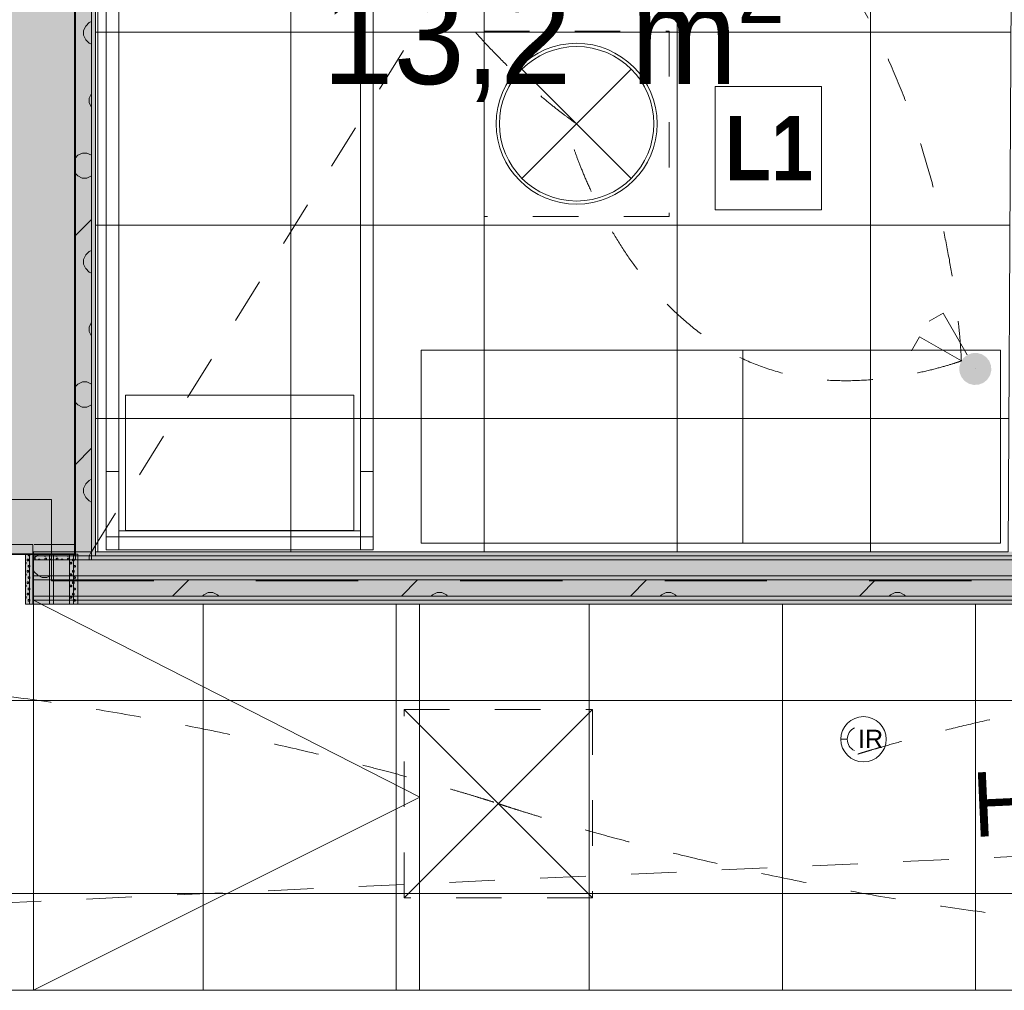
# Model space of a CAD drawing. Header units: millimetres. Extents: x -2932 to 42461, y -10716 to 17298.
# Tile 66 of 168: x 11829 to 14887, y 6520 to 9536. Entities that reach past the tile are written whole.
import ezdxf

# ---------------------------------------------------------------- set-up
doc = ezdxf.new("R2010")
doc.units = ezdxf.units.MM
doc.header["$MEASUREMENT"] = 0
for name, pattern in [('Dash', [635, 317.5, -317.5]), ('Dashed', [423.333333, 211.666667, -211.666667]), ('Small Dashed', [282.222222, 141.111111, -141.111111])]:
    doc.linetypes.add(name, pattern=pattern)
for name, color, linetype, lineweight in [('0_Pen_No__1', 7, 'Continuous', 13), ('_ hall_Pen_No__2', 8, 'Continuous', 15), ('_Tuletõkketsoon_Pen_No__20', 1, 'Continuous', 0), ('A-FLOR.IFC Model_Pen_No__2', 8, 'Continuous', 15), ('ARCHICAD Zone Stamps_Pen_No__1', 7, 'Continuous', 13), ('Common Edges_Pen_No__1', 7, 'Continuous', 13), ('Cut Pattern-1_Pen_No__2', 8, 'Continuous', 15), ('Cut Pattern-2_Pen_No__2', 8, 'Continuous', 15), ('Cut Pattern-3_Pen_No__1', 7, 'Continuous', 13), ('I-FURN.IFC Model_Pen_No__2', 8, 'Continuous', 15), ('I-WALL.IFC Model_Pen_No__1', 7, 'Continuous', 13), ('I-WALL.IFC Model_Pen_No__27', 7, 'Continuous', 35), ('SA_LAGI_Pen_No__1', 7, 'Continuous', 13), ('SA_LAGI_Pen_No__2', 8, 'Continuous', 15), ('SA_VALGUSTI_Pen_No__20', 1, 'Continuous', 0), ('SA_Valgustus_Pen_No__20', 1, 'Continuous', 0), ('Walls-1_Pen_No__1', 7, 'Continuous', 13)]:
    doc.layers.add(name, color=color, linetype=linetype, lineweight=lineweight)
doc.layers.add('Furniture-1_Pen_No__62', color=7, linetype='Continuous', lineweight=20, true_color=0xaaaaaa)
doc.layers.add('SA_LAGI_Pen_No__102', color=7, linetype='Continuous', lineweight=13, true_color=0xcccccc)
doc.layers.add('I-WALL.IFC Model', color=7, linetype='Continuous')
doc.styles.add('GENERATED_STYLE_1', font='txt', dxfattribs={"width": 0.95})
doc.styles.add('GENERATED_STYLE_3', font='txt')
doc.styles.add('GENERATED_STYLE_4', font='txt', dxfattribs={"width": 0.84})
pattern_1 = [(45, (-3e-10, 2e-10), (0, 35.35534), [0.99999, -48.99987]), (315, (3.89, 0.707), (0, 35.35534), [0.99999, -48.99987]), (90, (-0.354, -2.12), (-35.35528, 0), [1.06066, -34.29462]), (71.565, (-0.354, -1.061), (3.16e-05, 35.355304), [1.118075, -110.685214]), (288.435, (4.596, 2e-10), (-3.16e-05, 35.355304), [1.118075, -110.685214]), (270, (4.95, -1.06), (35.35528, 0), [1.06066, -34.29462]), (251.565, (4.95, -2.121), (3.16e-05, 35.355304), [1.118075, -110.685214]), (225, (4.596, -3.182), (0, 35.35534), [0.99999, -48.99987]), (161.565, (1.768, -4.243), (-141.4210514, 35.355386), [1.118075, -110.685214]), (135, (0.707, -3.89), (0, 35.35534), [0.99999, -48.99987]), (108.435, (-3e-10, -3.182), (-3.16e-05, 35.355304), [1.118075, -110.685214]), (180, (2.83, -4.243), (0, 35.35528), [1.06066, -34.29462]), (198.435, (3.889, -3.889), (141.4210514, 35.355386), [1.118075, -110.685214]), (0, (-7.778, -10.253), (0, 35.35528), [1.06066, -34.29462]), (90, (-9.9, -13.435), (-35.35528, 0), [1.06066, -34.29462]), (71.565, (-9.9, -12.374), (3.16e-05, 35.355304), [1.118075, -110.685214]), (45, (-9.546, -11.314), (0, 35.35534), [0.99999, -48.99987]), (315, (-5.657, -10.607), (0, 35.35534), [0.99999, -48.99987]), (288.435, (-4.95, -11.314), (-3.16e-05, 35.355304), [1.118075, -110.685214]), (270, (-4.596, -12.374), (35.35528, 0), [1.06066, -34.29462]), (251.565, (-4.596, -13.435), (3.16e-05, 35.355304), [1.118075, -110.685214]), (225, (-4.95, -14.496), (0, 35.35534), [0.99999, -48.99987]), (161.565, (-7.778, -15.556), (-141.4210514, 35.355386), [1.118075, -110.685214]), (135, (-8.84, -15.203), (0, 35.35534), [0.99999, -48.99987]), (108.435, (-9.546, -14.496), (-3.16e-05, 35.355304), [1.118075, -110.685214]), (180, (-6.718, -15.556), (0, 35.35528), [1.06066, -34.29462]), (198.435, (-5.657, -15.203), (141.4210514, 35.355386), [1.118075, -110.685214]), (18.435, (-8.839, -10.607), (70.710443, 35.355323), [1.118075, -110.685214]), (341.565, (-6.718, -10.253), (-70.710443, 35.355323), [1.118075, -110.685214]), (0, (13.08, -8.485), (0, 35.35528), [1.06066, -34.29462]), (90, (10.96, -11.667), (-35.35528, 0), [1.06066, -34.29462]), (71.565, (10.96, -10.607), (3.16e-05, 35.355304), [1.118075, -110.685214]), (45, (11.314, -9.546), (0, 35.35534), [0.99999, -48.99987]), (315, (15.203, -8.84), (0, 35.35534), [0.99999, -48.99987]), (288.435, (15.91, -9.546), (-3.16e-05, 35.355304), [1.118075, -110.685214]), (270, (16.263, -10.607), (35.35528, 0), [1.06066, -34.29462]), (251.565, (16.263, -11.667), (3.16e-05, 35.355304), [1.118075, -110.685214]), (225, (15.91, -12.728), (0, 35.35534), [0.99999, -48.99987]), (161.565, (13.081, -13.789), (-141.4210514, 35.355386), [1.118075, -110.685214]), (135, (12.02, -13.435), (0, 35.35534), [0.99999, -48.99987]), (108.435, (11.314, -12.728), (-3.16e-05, 35.355304), [1.118075, -110.685214]), (180, (14.142, -13.79), (0, 35.35528), [1.06066, -34.29462]), (198.435, (15.203, -13.435), (141.4210514, 35.355386), [1.118075, -110.685214]), (18.435, (12.021, -8.839), (70.710443, 35.355323), [1.118075, -110.685214]), (341.565, (14.142, -8.485), (-70.710443, 35.355323), [1.118075, -110.685214]), (0, (1.768, 1.06), (0, 35.35528), [1.06066, -34.29462]), (18.435, (0.707, 0.707), (70.710443, 35.355323), [1.118075, -110.685214]), (341.565, (2.828, 1.061), (-70.710443, 35.355323), [1.118075, -110.685214]), (0, (-5.657, 13.79), (0, 35.35528), [1.06066, -34.29462]), (90, (-7.778, 10.607), (-35.35528, 0), [1.06066, -34.29462]), (71.565, (-7.778, 11.667), (3.16e-05, 35.355304), [1.118075, -110.685214]), (45, (-7.425, 12.728), (0, 35.35534), [0.99999, -48.99987]), (315, (-3.536, 13.435), (0, 35.35534), [0.99999, -48.99987]), (288.435, (-2.828, 12.728), (-3.16e-05, 35.355304), [1.118075, -110.685214]), (270, (-2.475, 11.667), (35.35528, 0), [1.06066, -34.29462]), (251.565, (-2.475, 10.607), (3.16e-05, 35.355304), [1.118075, -110.685214]), (225, (-2.828, 9.546), (0, 35.35534), [0.99999, -48.99987]), (161.565, (-5.657, 8.485), (-141.4210514, 35.355386), [1.118075, -110.685214]), (135, (-6.718, 8.84), (0, 35.35534), [0.99999, -48.99987]), (108.435, (-7.425, 9.546), (-3.16e-05, 35.355304), [1.118075, -110.685214]), (180, (-4.596, 8.485), (0, 35.35528), [1.06066, -34.29462]), (198.435, (-3.536, 8.839), (141.4210514, 35.355386), [1.118075, -110.685214]), (18.435, (-6.718, 13.435), (70.710443, 35.355323), [1.118075, -110.685214]), (341.565, (-4.596, 13.789), (-70.710443, 35.355323), [1.118075, -110.685214]), (0, (9.546, 10.96), (0, 35.35528), [1.06066, -34.29462]), (90, (7.425, 7.778), (-35.35528, 0), [1.06066, -34.29462]), (71.565, (7.425, 8.839), (3.16e-05, 35.355304), [1.118075, -110.685214]), (45, (7.778, 9.9), (0, 35.35534), [0.99999, -48.99987]), (315, (11.667, 10.607), (0, 35.35534), [0.99999, -48.99987]), (288.435, (12.374, 9.9), (-3.16e-05, 35.355304), [1.118075, -110.685214]), (270, (12.728, 8.84), (35.35528, 0), [1.06066, -34.29462]), (251.565, (12.728, 7.778), (3.16e-05, 35.355304), [1.118075, -110.685214]), (225, (12.374, 6.718), (0, 35.35534), [0.99999, -48.99987]), (161.565, (9.546, 5.657), (-141.4210514, 35.355386), [1.118075, -110.685214]), (135, (8.485, 6.01), (0, 35.35534), [0.99999, -48.99987]), (108.435, (7.778, 6.718), (-3.16e-05, 35.355304), [1.118075, -110.685214]), (180, (10.607, 5.657), (0, 35.35528), [1.06066, -34.29462]), (198.435, (11.667, 6.01), (141.4210514, 35.355386), [1.118075, -110.685214]), (18.435, (8.485, 10.607), (70.710443, 35.355323), [1.118075, -110.685214]), (341.565, (10.607, 10.96), (-70.710443, 35.355323), [1.118075, -110.685214])]
pattern_2 = [(180, (-3e-10, 2e-10), (355.6, 355.6), [14.224, -696.974]), (90, (-46.23, 32), (355.6, 355.6), [14.224, -696.974]), (225, (24.9, 17.8), (-355.599, 355.599), [15.087, -487.807]), (206.565, (14.22, 7.11), (355.6, 355.5993), [15.904, -1574.386]), (63.435, (-46.23, 46.23), (355.5993, 355.6), [15.904, -1574.386]), (45, (-39.1, 60.45), (-355.599, 355.599), [15.087, -487.807]), (26.565, (-28.45, 71.12), (355.6, 355.5993), [15.904, -1574.386]), (360, (-14.22, 78.23), (355.6, 355.6), [14.224, -696.974]), (296.565, (24.89, 60.45), (-1066.7965, 1777.9974), [15.904, -1574.386]), (270, (32, 46.23), (355.6, 355.6), [14.224, -696.974]), (243.435, (32, 32), (355.5993, 355.6), [15.904, -1574.386]), (315, (14.2, 71.1), (355.599, 355.599), [15.087, -487.807]), (333.435, (-3e-10, 78.23), (-1777.9974, 1066.7965), [15.904, -1574.386]), (135, (181.36, 24.9), (355.599, 355.599), [15.087, -487.807]), (225, (234.7, 35.56), (-355.6, 355.6), [15.087, -487.807]), (206.565, (224.03, 24.9), (355.6, 355.5993), [15.904, -1574.386]), (180, (209.8, 17.78), (355.6, 355.6), [14.224, -696.974]), (90, (163.58, 49.8), (355.6, 355.6), [14.224, -696.974]), (63.435, (163.58, 64.01), (355.5993, 355.6), [15.904, -1574.386]), (45, (170.7, 78.23), (-355.599, 355.599), [15.087, -487.807]), (26.565, (181.36, 88.9), (355.6, 355.5993), [15.904, -1574.386]), (360, (195.58, 96), (355.6, 355.6), [14.224, -696.974]), (296.565, (234.7, 78.23), (-1066.7965, 1777.9974), [15.904, -1574.386]), (270, (241.8, 64), (355.6, 355.6), [14.224, -696.974]), (243.435, (241.8, 49.78), (355.5993, 355.6), [15.904, -1574.386]), (315, (224.03, 88.9), (355.6, 355.6), [15.087, -487.807]), (333.435, (209.8, 96.01), (-1777.9974, 1066.7965), [15.904, -1574.386]), (153.435, (195.58, 17.78), (-1066.7975, 355.5978), [15.904, -1574.386]), (116.565, (170.69, 35.56), (-355.5978, 1066.7975), [15.904, -1574.386]), (135, (-46.23, 216.9), (355.599, 355.599), [15.087, -487.807]), (225, (7.1, 227.6), (-355.599, 355.599), [15.087, -487.807]), (206.565, (-3.56, 216.92), (355.6, 355.5993), [15.904, -1574.386]), (180, (-17.78, 209.8), (355.6, 355.6), [14.224, -696.974]), (90, (-64, 241.8), (355.6, 355.6), [14.224, -696.974]), (63.435, (-64.01, 256.03), (355.5993, 355.6), [15.904, -1574.386]), (45, (-56.9, 270.26), (-355.599, 355.599), [15.087, -487.807]), (26.565, (-46.23, 280.92), (355.6, 355.5993), [15.904, -1574.386]), (360, (-32, 288.04), (355.6, 355.6), [14.224, -696.974]), (296.565, (7.11, 270.26), (-1066.7965, 1777.9974), [15.904, -1574.386]), (270, (14.22, 256.03), (355.6, 355.6), [14.224, -696.974]), (243.435, (14.22, 241.81), (355.5993, 355.6), [15.904, -1574.386]), (315, (-3.56, 280.9), (355.599, 355.599), [15.087, -487.807]), (333.435, (-17.78, 288.04), (-1777.9974, 1066.7965), [15.904, -1574.386]), (153.435, (-32, 209.8), (-1066.7975, 355.5978), [15.904, -1574.386]), (116.565, (-56.9, 227.58), (-355.5978, 1066.7975), [15.904, -1574.386]), (135, (-28.45, 7.1), (355.599, 355.599), [15.087, -487.807]), (153.435, (-14.22, 2e-10), (-1066.7975, 355.5978), [15.904, -1574.386]), (116.565, (-39.12, 17.78), (-355.5978, 1066.7975), [15.904, -1574.386]), (135, (-81.8, -195.6), (355.599, 355.599), [15.087, -487.807]), (225, (-28.45, -184.9), (-355.599, 355.599), [15.087, -487.807]), (206.565, (-39.12, -195.58), (355.6, 355.5993), [15.904, -1574.386]), (180, (-53.34, -202.7), (355.6, 355.6), [14.224, -696.974]), (90, (-99.57, -170.7), (355.6, 355.6), [14.224, -696.974]), (63.435, (-99.57, -156.46), (355.5993, 355.6), [15.904, -1574.386]), (45, (-92.46, -142.24), (-355.599, 355.599), [15.087, -487.807]), (26.565, (-81.79, -131.57), (355.6, 355.5993), [15.904, -1574.386]), (360, (-67.56, -124.46), (355.6, 355.6), [14.224, -696.974]), (296.565, (-28.45, -142.24), (-1066.7965, 1777.9974), [15.904, -1574.386]), (270, (-21.34, -156.46), (355.6, 355.6), [14.224, -696.974]), (243.435, (-21.34, -170.69), (355.5993, 355.6), [15.904, -1574.386]), (315, (-39.1, -131.57), (355.599, 355.599), [15.087, -487.807]), (333.435, (-53.34, -124.46), (-1777.9974, 1066.7965), [15.904, -1574.386]), (153.435, (-67.56, -202.69), (-1066.7975, 355.5978), [15.904, -1574.386]), (116.565, (-92.46, -184.91), (-355.5978, 1066.7975), [15.904, -1574.386]), (135, (-206.25, -14.2), (355.599, 355.599), [15.087, -487.807]), (225, (-152.9, -3.55), (-355.599, 355.599), [15.087, -487.807]), (206.565, (-163.58, -14.22), (355.6, 355.5993), [15.904, -1574.386]), (180, (-177.8, -21.33), (355.6, 355.6), [14.224, -696.974]), (90, (-224.03, 10.67), (355.6, 355.6), [14.224, -696.974]), (63.435, (-224.03, 24.9), (355.5993, 355.6), [15.904, -1574.386]), (45, (-216.9, 39.1), (-355.599, 355.599), [15.087, -487.807]), (26.565, (-206.25, 49.78), (355.6, 355.5993), [15.904, -1574.386]), (360, (-192.02, 56.9), (355.6, 355.6), [14.224, -696.974]), (296.565, (-152.9, 39.12), (-1066.7965, 1777.9974), [15.904, -1574.386]), (270, (-145.8, 24.9), (355.6, 355.6), [14.224, -696.974]), (243.435, (-145.8, 10.67), (355.5993, 355.6), [15.904, -1574.386]), (315, (-163.6, 49.8), (355.599, 355.599), [15.087, -487.807]), (333.435, (-177.8, 56.9), (-1777.9974, 1066.7965), [15.904, -1574.386]), (153.435, (-192.02, -21.33), (-1066.7975, 355.5978), [15.904, -1574.386]), (116.565, (-216.92, -3.55), (-355.5978, 1066.7975), [15.904, -1574.386]), (225, (327.15, 35.56), (-355.6, 355.6), [])]

msp = doc.modelspace()

# ---------------------------------------------------------------- hatches: boundary and pattern name
at = {"layer": 'Cut Pattern-1_Pen_No__2', "linetype": 'Continuous', "lineweight": 15}
h = msp.add_hatch(dxfattribs=at)
h.set_pattern_fill('FP_19_0001', color=8, style=0, pattern_type=2)
h.set_pattern_definition(pattern_2)
h.paths.add_polyline_path([(12001.7, 7857.5), (12051.7, 7857.5), (12051.7, 12500), (12001.7, 12500)])
msp.add_hatch(color=8, dxfattribs=at).paths.add_polyline_path([(11871.2, 8155), (10860, 8155), (10860, 7875), (11871.2, 7875)])
h = msp.add_hatch(dxfattribs=at)
h.set_pattern_fill('FP_19_0001', color=8, style=0, pattern_type=2)
h.set_pattern_definition(pattern_2)
h.paths.add_polyline_path([(11921.2, 7720), (11921.2, 7875), (11871.2, 7875), (11871.2, 7720)])
h = msp.add_hatch(dxfattribs=at)
h.set_pattern_fill('FP_19_0001', color=8, style=0, pattern_type=2)
h.set_pattern_definition(pattern_2)
h.paths.add_polyline_path([(11871.2, 7745), (16672, 7745), (16672, 7795), (11871.2, 7795)])
at = {"layer": 'Cut Pattern-2_Pen_No__2', "linetype": 'Continuous', "lineweight": 15}
msp.add_hatch(color=8, dxfattribs=at).paths.add_polyline_path([(11600, 8155), (11871.2, 8155), (11871.2, 7875), (12000, 7875), (12000, 13104), (11600, 13104), (11600, 12246.6), (11630, 12260.6), (11630, 12240), (11600, 12240)])
at = {"layer": 'Cut Pattern-3_Pen_No__1', "linetype": 'Continuous', "lineweight": 13}
h = msp.add_hatch(dxfattribs=at)
h.set_pattern_fill('FP_18_0001', style=0, pattern_type=2)
h.set_pattern_definition(pattern_1)
h.paths.add_polyline_path([(12064.2, 7870), (12064.2, 12500), (12051.7, 12500), (12051.7, 7870)])
h = msp.add_hatch(dxfattribs=at)
h.set_pattern_fill('FP_18_0001', style=0, pattern_type=2)
h.set_pattern_definition(pattern_1)
h.paths.add_polyline_path([(11846.3, 7720), (11858.7, 7720), (11858.7, 7875), (11846.3, 7875)])
h = msp.add_hatch(dxfattribs=at)
h.set_pattern_fill('FP_18_0001', style=0, pattern_type=2)
h.set_pattern_definition(pattern_1)
h.paths.add_polyline_path([(11871.2, 7720), (11871.2, 7875), (11858.7, 7875), (11858.7, 7720)])
h = msp.add_hatch(dxfattribs=at)
h.set_pattern_fill('FP_18_0001', style=0, pattern_type=2)
h.set_pattern_definition(pattern_1)
h.paths.add_polyline_path([(11871.2, 7857.5), (12001.7, 7857.5), (12001.7, 7870), (11871.2, 7870)])
h = msp.add_hatch(dxfattribs=at)
h.set_pattern_fill('FP_18_0001', style=0, pattern_type=2)
h.set_pattern_definition(pattern_1)
h.paths.add_polyline_path([(11996.2, 7720), (11996.2, 7875), (11983.8, 7875), (11983.8, 7720)])
h = msp.add_hatch(dxfattribs=at)
h.set_pattern_fill('FP_18_0001', style=0, pattern_type=2)
h.set_pattern_definition(pattern_1)
h.paths.add_polyline_path([(12008.8, 7720), (12008.8, 7875), (11996.2, 7875), (11996.2, 7720)])
h = msp.add_hatch(dxfattribs=at)
h.set_pattern_fill('FP_18_0001', style=0, pattern_type=2)
h.set_pattern_definition(pattern_1)
h.paths.add_polyline_path([(12051.7, 7857.5), (14924.5, 7857.5), (14924.5, 7870), (12051.7, 7870)])
h = msp.add_hatch(dxfattribs=at)
h.set_pattern_fill('FP_18_0001', style=0, pattern_type=2)
h.set_pattern_definition(pattern_1)
h.paths.add_polyline_path([(16672, 7745), (11871.2, 7745), (11871.2, 7732.5), (16672, 7732.5)])
h = msp.add_hatch(dxfattribs=at)
h.set_pattern_fill('FP_18_0001', style=0, pattern_type=2)
h.set_pattern_definition(pattern_1)
h.paths.add_polyline_path([(11871.2, 7720), (16672, 7720), (16672, 7732.5), (11871.2, 7732.5)])
at = {"layer": 'I-WALL.IFC Model', "linetype": 'Continuous', "lineweight": 0, "true_color": 0x000000}
for points in [[(12000, 7875), (12000, 13118.3), (11600, 13118.3), (11600, 7875)], [(12001.7, 12500), (12001.7, 7882.5), (12051.7, 7882.5), (12051.7, 12500)], [(12051.7, 12500), (12051.7, 7882.5), (12064.2, 7882.5), (12064.2, 12500)], [(11846.3, 7875), (11846.3, 7720), (11858.7, 7720), (11858.7, 7875)], [(11858.7, 7875), (11858.7, 7720), (11871.2, 7720), (11871.2, 7875)], [(11871.2, 7870), (16672, 7870), (16672, 7882.5), (11871.2, 7882.5)], [(11871.2, 7875), (11871.2, 7720), (11921.2, 7720), (11921.2, 7875)], [(11871.2, 7857.5), (16672, 7857.5), (16672, 7870), (11871.2, 7870)], [(11921.2, 7875), (11921.2, 7720), (11933.7, 7720), (11933.7, 7875)], [(11933.7, 7875), (11933.7, 7720), (11983.8, 7720), (11983.8, 7875)], [(11983.8, 7875), (11983.8, 7720), (11996.2, 7720), (11996.2, 7875)], [(11996.2, 7875), (11996.2, 7720), (12008.8, 7720), (12008.8, 7875)], [(11871.2, 7807.5), (16672, 7807.5), (16672, 7857.5), (11871.2, 7857.5)], [(11871.2, 7795), (16672, 7795), (16672, 7807.5), (11871.2, 7807.5)], [(11871.2, 7745), (16672, 7745), (16672, 7795), (11871.2, 7795)], [(11871.2, 7732.5), (16672, 7732.5), (16672, 7745), (11871.2, 7745)], [(11871.2, 7720), (16672, 7720), (16672, 7732.5), (11871.2, 7732.5)]]:
    msp.add_hatch(color=178, dxfattribs=at).paths.add_polyline_path(points)
at = {"layer": 'SA_LAGI_Pen_No__102', "linetype": 'Continuous', "lineweight": 13, "true_color": 0xcccccc}
h = msp.add_hatch(dxfattribs=at)
h.set_pattern_fill('Grid_60x60_0001', color=254, style=0, pattern_type=2)
h.set_pattern_definition([(9e-12, (6397.8, 6820), (0, 600), []), (90, (6397.8, 6820), (-600, 0), [])])
h.paths.add_polyline_path([(6397.8, 7700), (6397.8, 6520), (33711.3, 6520), (33711.3, 7720), (11870, 7720), (11870, 7905), (8516, 7905), (8516, 7700)])
at = {"layer": 'SA_Valgustus_Pen_No__20', "linetype": 'Continuous', "lineweight": 0}
for points in [[(14751.6, 8471.1), (14760.1, 8484.2), (14797.3, 8450.8)], [(14760.1, 8484.2), (14772.3, 8494.1), (14797.3, 8450.8)], [(14772.3, 8494.1), (14786.9, 8499.7), (14797.3, 8450.8)], [(14786.9, 8499.7), (14802.5, 8500.5), (14797.3, 8450.8)], [(14802.5, 8500.5), (14817.6, 8496.5), (14797.3, 8450.8)], [(14817.6, 8496.5), (14830.7, 8487.9), (14797.3, 8450.8)], [(14830.7, 8487.9), (14840.6, 8475.8), (14797.3, 8450.8)], [(14840.6, 8475.8), (14846.2, 8461.2), (14797.3, 8450.8)], [(14747.6, 8456), (14751.6, 8471.1), (14797.3, 8450.8)], [(14748.4, 8440.4), (14747.6, 8456), (14797.3, 8450.8)], [(14754, 8425.8), (14748.4, 8440.4), (14797.3, 8450.8)], [(14763.8, 8413.6), (14754, 8425.8), (14797.3, 8450.8)], [(14777, 8405.1), (14763.8, 8413.6), (14797.3, 8450.8)], [(14792.1, 8401.1), (14777, 8405.1), (14797.3, 8450.8)], [(14807.7, 8401.9), (14792.1, 8401.1), (14797.3, 8450.8)], [(14846.2, 8461.2), (14847, 8445.6), (14797.3, 8450.8)], [(14822.3, 8407.5), (14807.7, 8401.9), (14797.3, 8450.8)], [(14834.4, 8417.3), (14822.3, 8407.5), (14797.3, 8450.8)], [(14843, 8430.5), (14834.4, 8417.3), (14797.3, 8450.8)], [(14847, 8445.6), (14843, 8430.5), (14797.3, 8450.8)]]:
    msp.add_hatch(color=1, dxfattribs=at).paths.add_polyline_path(points)

# ---------------------------------------------------------------- linework, layer by layer
at = {"layer": '0_Pen_No__1', "color": 7, "linetype": 'Continuous', "lineweight": 13}
for p, q in [((11871.2, 6520), (11871.2, 7732.5)), ((11871.2, 7732.5), (13071.3, 7120)), ((13070.3, 7720), (13070.3, 6520)), ((13071.3, 7120), (11871.2, 6520))]:
    msp.add_line(p, q, dxfattribs=at)
at = {"layer": '_ hall_Pen_No__2', "color": 8, "linetype": 'Continuous', "lineweight": 15}
for p, q in [((14075.4, 8509), (13075.4, 8509)), ((13075.4, 8509), (13075.4, 7909)), ((14875.4, 8509), (14075.4, 8509)), ((14075.4, 8509), (14075.4, 7909)), ((14075.4, 7909), (14075.4, 8509)), ((14875.4, 7909), (14875.4, 8509)), ((13075.4, 7909), (14075.4, 7909)), ((14075.4, 7909), (14875.4, 7909))]:
    msp.add_line(p, q, dxfattribs=at)
at = {"layer": '_Tuletõkketsoon_Pen_No__20', "color": 1, "linetype": 'Dash', "lineweight": 0}
for p, q in [((8600, 8045), (11927.5, 8045)), ((11927.5, 7792.5), (11927.5, 8045)), ((11927.5, 7792.5), (22162.3, 7792.5))]:
    msp.add_line(p, q, dxfattribs=at)
at = {"layer": 'A-FLOR.IFC Model_Pen_No__2', "color": 8, "linetype": 'Continuous', "lineweight": 15, "flags": 128}
msp.add_lwpolyline([(-100, 6430), (0, 6430), (0, 0), (30435, 0), (30435, 6520), (38315, 6520), (38315, 12500), (12000, 12500), (12000, 7875), (8430, 7875), (8430, 12496.2), (2165, 12496.2), (2165, 11220), (-100, 11220)], close=True, dxfattribs=at)
at = {"layer": 'A-FLOR.IFC Model_Pen_No__2', "color": 8, "linetype": 'Dashed', "lineweight": 15, "flags": 128}
msp.add_lwpolyline([(0, 0), (30430, 0), (30430, 6520), (33865, 6520), (33865, 0), (38600, 0), (38600, 5615), (38315, 5615), (38315, 12500), (12000, 12500), (12000, 7905), (8430, 7905), (8430, 12496.2), (2165, 12496.2), (2165, 6180), (0, 6180)], close=True, dxfattribs=at)
at = {"layer": 'Common Edges_Pen_No__1', "color": 7, "linetype": 'Continuous', "lineweight": 13}
for p, q in [((12051.7, 7857.5), (12051.7, 12500)), ((11846.3, 7875), (12000, 7875)), ((11858.7, 7720), (11858.7, 7875)), ((12001.7, 7870), (11871.2, 7870)), ((11921.2, 7720), (11921.2, 7875)), ((11933.7, 7720), (11933.7, 7875)), ((11983.8, 7720), (11983.8, 7875)), ((11996.2, 7720), (11996.2, 7875)), ((12001.7, 7882.5), (12001.7, 7857.5)), ((12064.2, 7882.5), (12064.2, 7870)), ((14912, 7870), (12064.2, 7870)), ((16672, 7857.5), (11871.2, 7857.5)), ((16672, 7807.5), (11871.2, 7807.5)), ((16672, 7795), (11871.2, 7795)), ((16672, 7745), (11871.2, 7745)), ((16672, 7732.5), (11871.2, 7732.5))]:
    msp.add_line(p, q, dxfattribs=at)
at = {"layer": 'Furniture-1_Pen_No__62', "color": 253, "linetype": 'Continuous', "lineweight": 20, "true_color": 0xaaaaaa}
for p, q in [((12137.1, 8056), (12137.1, 10030)), ((12887.1, 10030), (12887.1, 8056)), ((12927.1, 9953.8), (12927.1, 8132.2)), ((12137.1, 8132.2), (12121.3, 8132.2)), ((12927.1, 8132.2), (12887.1, 8132.2)), ((12927.1, 8132.2), (12927.1, 7929)), ((12137.1, 8056), (12137.1, 7929)), ((12887.1, 7929), (12887.1, 8056)), ((12137.1, 7929), (12121.2, 7929)), ((12137.1, 7948), (12887.1, 7948)), ((12137.1, 7929), (12887.1, 7929)), ((12137.1, 7889), (12137.1, 7929)), ((12887.1, 7929), (12887.1, 7889)), ((12927.1, 7929), (12887.1, 7929)), ((12927.1, 7889), (12927.1, 7929)), ((12121.3, 7889), (12137.1, 7889)), ((12887.1, 7889), (12137.1, 7889)), ((12887.1, 7889), (12927.1, 7889))]:
    msp.add_line(p, q, dxfattribs=at)
at = {"layer": 'I-FURN.IFC Model_Pen_No__2', "color": 8, "linetype": 'Continuous', "lineweight": 15}
for p, q in [((12097.1, 10197), (12097.1, 7889)), ((12927.1, 7889), (12927.1, 10197)), ((12137.1, 8056), (12137.1, 10030)), ((12887.1, 8056), (12887.1, 10030)), ((12097.1, 8132.2), (12097.1, 9953.8)), ((12927.1, 8132.2), (12927.1, 9953.8)), ((12867.1, 8369), (12157.1, 8369)), ((12157.1, 8369), (12157.1, 7949)), ((12867.1, 7949), (12867.1, 8369)), ((12097.1, 7929), (12097.1, 8132.2)), ((12137.1, 8132.2), (12097.1, 8132.2)), ((12927.1, 8132.2), (12887.1, 8132.2)), ((12927.1, 7929), (12927.1, 8132.2)), ((12137.1, 7929), (12137.1, 8056)), ((12887.1, 7929), (12887.1, 8056)), ((12137.1, 7929), (12097.1, 7929)), ((12097.1, 7929), (12097.1, 7889)), ((12887.1, 7948), (12137.1, 7948)), ((12887.1, 7929), (12137.1, 7929)), ((12137.1, 7889), (12137.1, 7929)), ((12157.1, 7949), (12867.1, 7949)), ((12927.1, 7929), (12887.1, 7929)), ((12887.1, 7929), (12887.1, 7889)), ((12927.1, 7889), (12927.1, 7929)), ((12097.1, 7889), (12137.1, 7889)), ((12097.1, 7889), (12927.1, 7889)), ((12137.1, 7889), (12887.1, 7889)), ((12887.1, 7889), (12927.1, 7889))]:
    msp.add_line(p, q, dxfattribs=at)
at = {"layer": 'I-WALL.IFC Model_Pen_No__1', "color": 7, "linetype": 'Continuous', "lineweight": 13}
for p, q in [((12051.7, 12500), (12051.7, 7882.5)), ((11858.7, 7875), (11858.7, 7720)), ((11871.2, 7875), (11871.2, 7720)), ((11871.2, 7870), (16672, 7870)), ((11921.2, 7875), (11921.2, 7720)), ((11933.7, 7875), (11933.7, 7720)), ((11983.8, 7875), (11983.8, 7720)), ((11996.2, 7875), (11996.2, 7720)), ((11871.2, 7857.5), (16672, 7857.5)), ((11871.2, 7807.5), (16672, 7807.5)), ((11871.2, 7795), (16672, 7795)), ((11871.2, 7745), (16672, 7745)), ((11871.2, 7732.5), (16672, 7732.5))]:
    msp.add_line(p, q, dxfattribs=at)
at = {"layer": 'I-WALL.IFC Model_Pen_No__1', "color": 7, "linetype": 'Continuous', "lineweight": 13, "flags": 128}
for points in [[(12001.7, 12500), (12001.7, 7882.5)], [(12064.2, 7882.5), (12064.2, 12500)], [(11846.3, 7875), (11846.3, 7720)], [(12008.8, 7875), (11846.3, 7875)], [(12051.7, 7882.5), (11871.2, 7882.5)], [(11871.2, 7882.5), (11871.2, 7720)], [(12001.7, 7882.5), (12051.7, 7882.5)], [(12008.8, 7720), (12008.8, 7875)], [(14899.5, 7882.5), (12064.2, 7882.5)], [(11846.3, 7720), (12008.8, 7720)], [(11871.2, 7720), (16672, 7720)]]:
    msp.add_lwpolyline(points, dxfattribs=at)
at = {"layer": 'I-WALL.IFC Model_Pen_No__27', "color": 7, "linetype": 'Continuous', "lineweight": 35, "flags": 128}
for points in [[(12000, 7875), (12000, 12500)], [(11600, 7875), (12000, 7875)]]:
    msp.add_lwpolyline(points, dxfattribs=at)
at = {"layer": 'SA_LAGI_Pen_No__1', "color": 7, "linetype": 'Small Dashed', "lineweight": 13}
for p, q in [((12051.7, 7882.5), (14924.5, 12500)), ((6397.8, 6545), (33792.5, 7801.3))]:
    msp.add_line(p, q, dxfattribs=at)
at = {"layer": 'SA_LAGI_Pen_No__2', "color": 8, "linetype": 'Continuous', "lineweight": 15, "flags": 128}
msp.add_lwpolyline([(6397.8, 7700), (8516, 7700), (8516, 7905), (11870, 7905), (11870, 7720), (33711.3, 7720), (33711.3, 6520), (6397.8, 6520)], close=True, dxfattribs=at)
at = {"layer": 'SA_VALGUSTI_Pen_No__20', "color": 1, "linetype": 'Small Dashed', "lineweight": 0}
for p, q in [((13271.1, 9500.3), (13846.5, 9500.3)), ((13271.1, 8924.9), (13271.1, 9500.3)), ((13846.5, 9500.3), (13846.5, 8924.9)), ((13846.5, 8924.9), (13271.1, 8924.9)), ((13022.9, 7392.6), (13608, 7392.6)), ((13022.9, 6807.4), (13022.9, 7392.6)), ((13608, 7392.6), (13608, 6807.4)), ((13608, 6807.4), (13022.9, 6807.4))]:
    msp.add_line(p, q, dxfattribs=at)
at = {"layer": 'SA_VALGUSTI_Pen_No__20', "color": 1, "linetype": 'Continuous', "lineweight": 0}
for p, q in [((13558.8, 9212.6), (13389.1, 9382.3)), ((13558.8, 9212.6), (13728.5, 9382.3)), ((13558.8, 9212.6), (13389.1, 9042.9)), ((13558.8, 9212.6), (13728.5, 9042.9)), ((13022.9, 6807.4), (13608, 7392.6)), ((13608, 6807.4), (13022.9, 7392.6))]:
    msp.add_line(p, q, dxfattribs=at)
msp.add_circle((13558.8, 9212.6), 240, dxfattribs=at)
for start, end in [(0, 180), (180, 0)]:
    msp.add_arc((13558.8, 9212.6), 250, start, end, dxfattribs=at)
at = {"layer": 'SA_VALGUSTI_Pen_No__20', "color": 1, "linetype": 'Small Dashed', "lineweight": 0}
for points in [[(13558.8, 9212.6), (13558.8, 9212.6), (12966, 9608.9), (12879.9, 10232.5), (12770.6, 11024.9), (13558.8, 11609.1), (13558.8, 11609.1)], [(13558.8, 10404.1), (13558.8, 10404.1), (13943.1, 10210.1), (14220.5, 9895.7), (14730.4, 9317.9), (14754, 8475.8), (14754, 8475.8)], [(14754, 8475.8), (14754, 8475.8), (14504.6, 8382.2), (14254.5, 8425.7), (13721.6, 8518.4), (13538.7, 9171.6), (13538.7, 9171.6)], [(14432.5, 7254), (14432.5, 7254), (15437.6, 7577.6), (16458.5, 7500), (17305.4, 7435.7), (18101, 7100), (18101, 7100)], [(8443.1, 7116.4), (8443.1, 7116.4), (9500.8, 7463.8), (10600, 7500), (11975.1, 7545.2), (13315.5, 7100), (13315.5, 7100)], [(13315.5, 7100), (13315.5, 7100), (14614.6, 6656), (15950, 6700), (17048, 6736.2), (18101, 7100), (18101, 7100)]]:
    msp.add_open_spline(points, degree=3, knots=[0, 0, 0, 0, 1, 1, 1, 2, 2, 2, 2], dxfattribs=at)
at = {"layer": 'SA_Valgustus_Pen_No__20', "color": 1, "linetype": 'Continuous', "lineweight": 0}
for p, q in [((14697.3, 8624), (14654, 8599)), ((14772.3, 8494.1), (14697.3, 8624)), ((14624.1, 8550.8), (14599.1, 8507.5)), ((14754, 8475.8), (14624.1, 8550.8)), ((14797.3, 8450.8), (14797.2, 8450.8)), ((14450, 7370.3), (14450.1, 7370.3)), ((14450, 7370.3), (14450.1, 7370.3)), ((14379.7, 7300), (14379.7, 7300)), ((14379.7, 7300), (14379.7, 7300)), ((14450, 7300), (14450.1, 7300)), ((14520.3, 7300), (14520.4, 7300)), ((14520.3, 7300), (14520.4, 7300)), ((14450, 7229.7), (14450.1, 7229.7)), ((14450, 7229.7), (14450.1, 7229.7))]:
    msp.add_line(p, q, dxfattribs=at)
at = {"layer": 'SA_Valgustus_Pen_No__20', "color": 1, "linetype": 'Continuous', "lineweight": 0, "flags": 128}
msp.add_lwpolyline([(14399.4, 7300), (14379.7, 7300)], dxfattribs=at)
at = {"layer": 'SA_Valgustus_Pen_No__20', "color": 1, "linetype": 'Continuous', "lineweight": 0}
msp.add_circle((14450, 7300), 70.3, dxfattribs=at)
msp.add_arc((14438.1, 7300), 38.7, 114.7878, 245.2122, dxfattribs=at)
at = {"layer": 'Walls-1_Pen_No__1', "color": 7, "linetype": 'Continuous', "lineweight": 13}
for p, q in [((12000, 7875), (12000, 12500)), ((12001.7, 7882.5), (12001.7, 12500)), ((12064.2, 12500), (12064.2, 7882.5)), ((10860, 7875), (11846.3, 7875)), ((11846.3, 7875), (11846.3, 7720)), ((12001.7, 7882.5), (11871.2, 7882.5)), ((11871.2, 7882.5), (11871.2, 7720)), ((12008.8, 7875), (12000, 7875)), ((12008.8, 7720), (12008.8, 7875)), ((14899.5, 7882.5), (12064.2, 7882.5)), ((11846.3, 7720), (16672, 7720))]:
    msp.add_line(p, q, dxfattribs=at)

# ---------------------------------------------------------------- texts
at = {"layer": 'ARCHICAD Zone Stamps_Pen_No__1', "color": 7, "lineweight": 13, "insert": (12768.4, 9723.6), "char_height": 300, "attachment_point": 1, "style": 'GENERATED_STYLE_1'}
msp.add_mtext('\\A1;{\\pql;\\pt0,100;\\fSwis721 Lt BT|b0|i0|c0|p34;13,2\\fSwis721 Lt BT|b0|i0|c0|p34;\\A1{\\H.66x;\\S^  ;}\\fSwis721 Lt BT|b0|i0|c0|p34; m\\fSwis721 Lt BT|b0|i0|c0|p34;\\A1{\\H.66x;\\S2^  ;}}', dxfattribs=at)
at = {"layer": 'SA_LAGI_Pen_No__1', "color": 7, "linetype": 'Continuous', "lineweight": 13, "insert": (15251.5, 7217.6), "char_height": 200, "attachment_point": 2, "rotation": 2.6256, "style": 'GENERATED_STYLE_1'}
msp.add_mtext('\\A1;{\\pqc;\\fSwis721 Lt BT|b0|i0|c0|p34;H=2200}', dxfattribs=at)
at = {"layer": 'SA_Valgustus_Pen_No__20', "color": 1, "linetype": 'Continuous', "lineweight": 0, "insert": (14432.5, 7301.5), "char_height": 56.25, "attachment_point": 4, "style": 'GENERATED_STYLE_3'}
msp.add_mtext('\\A1;{\\pql;\\fArial|b0|i0|c0|p34;IR}', dxfattribs=at)

# ---------------------------------------------------------------- next in the draw order: wipeouts: each hides what was drawn before it
at = {"color": 7, "linetype": 'Continuous', "lineweight": 13, "ltscale": 67393.53625}
msp.add_wipeout([(13989.7, 9328.2), (14319.9, 9328.2), (14319.9, 8944.7), (13989.7, 8944.7)], dxfattribs=at).dxf.layer = 'SA_LAGI_Pen_No__1'

# ---------------------------------------------------------------- next in the draw order: hatches: boundary and pattern name
at = {"layer": 'SA_LAGI_Pen_No__102', "linetype": 'Continuous', "lineweight": 13, "true_color": 0xcccccc}
h = msp.add_hatch(dxfattribs=at)
h.set_pattern_fill('Grid_60x60_0001', color=254, style=0, pattern_type=2)
h.set_pattern_definition([(270, (13271.1, 11896.84), (600, 0), []), (2e-13, (13271.1, 11896.84), (0, 600), [])])
h.paths.add_polyline_path([(12064.2, 12500), (12064.2, 7882.5), (14899.5, 7882.5), (14924.5, 12500)])

# ---------------------------------------------------------------- next in the draw order: linework, layer by layer
at = {"layer": 'SA_LAGI_Pen_No__1', "color": 7, "linetype": 'Continuous', "lineweight": 13, "flags": 128}
for points in [[(12064.2, 12500), (14924.5, 12500), (14899.5, 7882.5), (12064.2, 7882.5)], [(13989.7, 9328.2), (14319.9, 9328.2), (14319.9, 8944.7), (13989.7, 8944.7)]]:
    msp.add_lwpolyline(points, close=True, dxfattribs=at)

# ---------------------------------------------------------------- next in the draw order: texts
at = {"layer": 'SA_LAGI_Pen_No__1', "color": 7, "linetype": 'Continuous', "lineweight": 13, "insert": (14019.7, 9236.5), "char_height": 200, "attachment_point": 1, "style": 'GENERATED_STYLE_4'}
msp.add_mtext('\\A1;{\\pql;\\fArial|b1|i0|c0|p34;L1}', dxfattribs=at)

doc.saveas('drawing.dxf')
